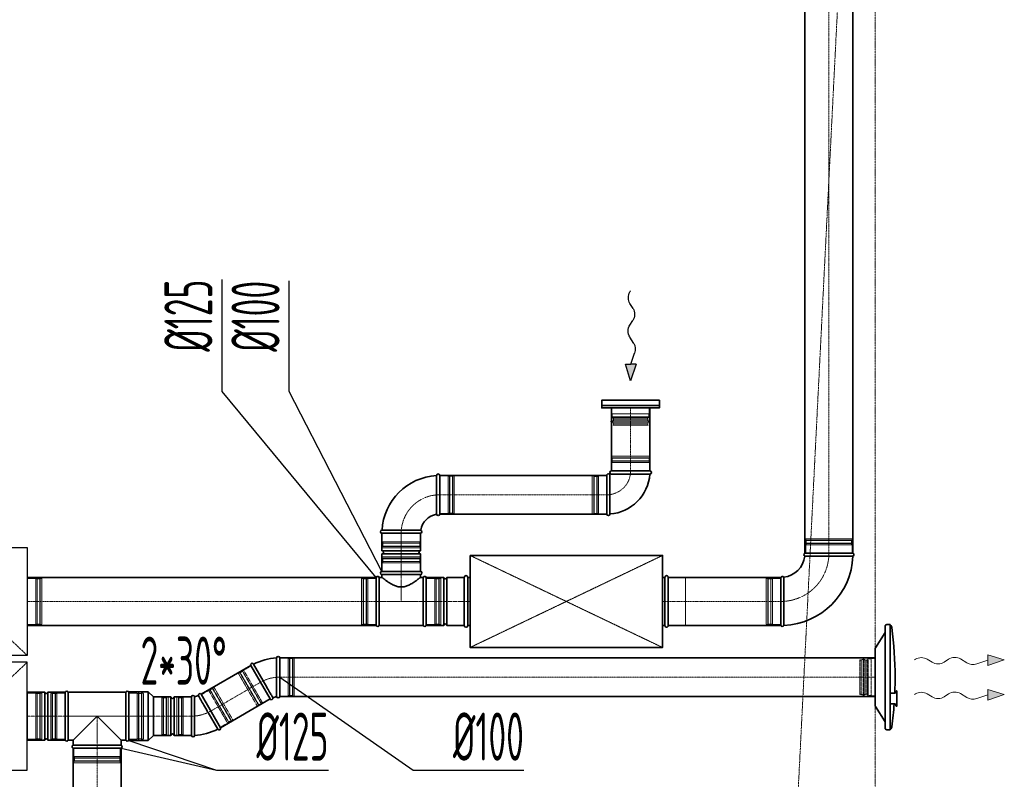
# Model space of a CAD drawing. Header units: millimetres. Extents: x 15940 to 92175, y -24684 to 227664.
# Tile 48 of 132: x 38872 to 41430, y 78652 to 80624. Entities that reach past the tile are written whole.
import ezdxf

# ---------------------------------------------------------------- set-up
doc = ezdxf.new("R2010")
doc.units = ezdxf.units.MM
doc.header["$LTSCALE"] = 0.05
for name, pattern in [('ACAD_ISO02W100', [15, 12, -3]), ('ACAD_ISO05W100', [33, 24, -3, 0, -3, 0, -3]), ('ACAD_ISO10W100', [18, 12, -3, 0, -3]), ('phl_thick', [0])]:
    doc.linetypes.add(name, pattern=pattern)
doc.layers.get('0').update_dxf_attribs({"lineweight": 5})
for name, color, linetype, lineweight in [('VZT_01 SUP (PŘÍVOD) - OBRYS', 5, 'Continuous', 35), ('VZT_02 SUP (PŘÍVOD) - OSA', 5, 'ACAD_ISO10W100', 5), ('VZT_05 ETA (ODVOD) - OBRYS', 6, 'Continuous', 35), ('VZT_06 ETA (ODVOD) - OSA', 6, 'ACAD_ISO10W100', 5), ('VZT_21 ZAŘÍZENÍ - OBRYS', 1, 'Continuous', 30), ('VZT_22 ZAŘÍZENÍ - DETAIL', 8, 'Continuous', 5), ('VZT_30 DISTRIBUČNÍ PRVKY - OBRYS', 1, 'Continuous', 35), ('VZT_35 TLUMIČE HLUKU - OBRYS', 1, 'Continuous', 35), ('VZT_36 TLUMIČE HLUKU - OSA', 1, 'ACAD_ISO10W100', 5), ('VZT_37 TLUMIČE HLUKU - DETAIL', 8, 'ACAD_ISO02W100', 5), ('VZT_50 POPIS - OBECNE', 7, 'Continuous', 13), ('VZT_60_KOTY - DIMENZE', 7, 'Continuous', 5), ('VZT_POŽADAVKY NA STAVBU - PODHLEDY', 4, 'ACAD_ISO05W100', 5)]:
    doc.layers.add(name, color=color, linetype=linetype, lineweight=lineweight)
for name, color, linetype, lineweight, plot in [('VZT_03 SUP (PŘÍVOD) - NETISK', 8, 'ACAD_ISO02W100', 5, False), ('VZT_07 ETA (ODVOD) - NETISK', 8, 'ACAD_ISO02W100', 5, False), ('VZT_34 DISTRIBUČNÍ PRVKY - NETISK', 8, 'ACAD_ISO02W100', 5, False), ('VZT_39 TLUMIČE HLUKU - NETISK', 8, 'ACAD_ISO02W100', 5, False)]:
    doc.layers.add(name, color=color, linetype=linetype, lineweight=lineweight, plot=plot)
doc.styles.add('EVORA_125', font='isocp.shx', dxfattribs={"width": 0.6, "height": 125})

msp = doc.modelspace()

# ---------------------------------------------------------------- linework, layer by layer
at = {"color": 0, "lineweight": 13}
for p, q in [((41430.3, 78961.8), (41387.1, 78975.1)), ((41387.1, 78975.1), (41387.2, 78961.2)), ((41242.8, 78955.3), (41229.8, 78963.5)), ((41285.7, 78963.7), (41273.8, 78955.7)), ((41333.2, 78953.7), (41316.7, 78964.1)), ((41387.2, 78961.2), (41358.6, 78951.5)), ((41387.4, 78947.2), (41387.2, 78961.2)), ((41387.4, 78947.2), (41430.3, 78961.8)), ((41242.8, 78865.3), (41229.8, 78873.5)), ((41285.7, 78873.7), (41273.8, 78865.7)), ((41333.2, 78863.7), (41316.7, 78874.1)), ((41387.2, 78871.2), (41358.6, 78861.5)), ((41430.3, 78871.8), (41387.1, 78885.1)), ((41387.1, 78885.1), (41387.2, 78871.2)), ((41387.4, 78857.2), (41387.2, 78871.2)), ((41387.4, 78857.2), (41430.3, 78871.8))]:
    msp.add_line(p, q, dxfattribs=at)
at = {"lineweight": 13}
for p, q in [((41199.7, 78963.6), (41196.6, 78961.8)), ((41199.7, 78873.6), (41196.6, 78871.8))]:
    msp.add_line(p, q, dxfattribs=at)
at = {"color": 8, "lineweight": 5}
for points in [[(40507.9, 79615.6), (40507.9, 79600.6), (40410.9, 79600.6), (40410.9, 79615.6)], [(40507.9, 79615.6), (40410.9, 79615.6)], [(40411.9, 79592.7), (40459.4, 79592.7)], [(40413.8, 79590.1), (40459.4, 79590.1)], [(40415.5, 79586.4), (40459.4, 79586.4)], [(40506.9, 79592.7), (40459.4, 79592.7)], [(40504.9, 79590.1), (40459.4, 79590.1)], [(40503.3, 79586.4), (40459.4, 79586.4)], [(40415.7, 79574.5), (40414.2, 79570.6), (40459.4, 79570.6)], [(40414.7, 79574.7), (40459.4, 79574.7)], [(40504.1, 79574.7), (40459.4, 79574.7)], [(40503.1, 79574.5), (40504.6, 79570.6), (40459.4, 79570.6)]]:
    msp.add_lwpolyline(points, dxfattribs=at)
for points in [[(40407.3, 79580.7), (40413.2, 79582.1, -0.058981), (40413.8, 79582.2), (40459.4, 79582.2)], [(40407.3, 79580.7), (40413, 79579.3, 0.060863), (40413.6, 79579.2), (40459.4, 79579.2)], [(40411.9, 79600.6), (40411.9, 79592.7, 0.291473), (40413.4, 79590.3, 0.291473)], [(40511.5, 79580.7), (40505.6, 79582.1, 0.058981), (40504.9, 79582.2), (40459.4, 79582.2)], [(40511.5, 79580.7), (40505.8, 79579.3, -0.060863), (40505.1, 79579.2), (40459.4, 79579.2)], [(40506.9, 79600.6), (40506.9, 79592.7, -0.291473), (40505.4, 79590.3, -0.291473)]]:
    msp.add_lwpolyline(points, format="xyb", dxfattribs=at)
for centre, radius, start, end in [((40423.7, 79580), 10.5, 142.1622, 210.2824), ((40411.6, 79586.9), 3.88, 353.3265, 62.5007), ((40507.1, 79586.9), 3.88, 117.4993, 186.6735), ((40495, 79580), 10.5, 329.7176, 37.8378)]:
    msp.add_arc(centre, radius, start, end, dxfattribs=at)
at = {"color": 0, "lineweight": 13}
for centre, start_param, end_param in [((41214.5, 78954), 0.766537, 2.320574), ((41301.3, 78954.6), 0.766537, 2.375056), ((41258.2, 78964.9), 3.908129, 5.516649), ((41348.6, 78963.3), 3.908129, 5.191299), ((41214.5, 78864), 0.766537, 2.320574), ((41258.2, 78874.9), 3.908129, 5.516649), ((41301.3, 78864.6), 0.766537, 2.375056), ((41348.6, 78873.3), 3.908129, 5.191299)]:
    msp.add_ellipse(centre, major_axis=(21.5, 0.3), ratio=0.625, start_param=start_param, end_param=end_param, dxfattribs=at)
for points in [[(41387.4, 78947.2), (41387.1, 78975.1), (41430.3, 78961.8)], [(41387.4, 78857.2), (41387.1, 78885.1), (41430.3, 78871.8)]]:
    msp.add_solid(points, dxfattribs=at)
at = {"layer": 'VZT_01 SUP (PŘÍVOD) - OBRYS'}
for p, q in [((39539.7, 78966.8), (39539.7, 78916.6)), ((39547.7, 78866.8), (39547.7, 78966.8)), ((39472.7, 78946.7), (39522.7, 78860.1)), ((39479.7, 78950.7), (39504.7, 78907.2)), ((38891.8, 78878), (38891.8, 78753)), ((38937.3, 78878), (38891.8, 78878)), ((38937.3, 78878), (38937.3, 78753)), ((38945.3, 78878), (38945.3, 78753)), ((38990.8, 78878), (38945.3, 78878)), ((38990.8, 78878), (38990.8, 78753)), ((38990.8, 78753), (38990.8, 78878)), ((38998.4, 78753), (38998.4, 78878)), ((38998.4, 78878), (39148.1, 78878)), ((39148.1, 78753), (39148.1, 78878)), ((39155.8, 78879), (39155.8, 78752)), ((39155.8, 78879), (39206.3, 78879)), ((39155.8, 78878), (39155.8, 78753)), ((39206.3, 78879), (39206.3, 78752)), ((39219.8, 78865.5), (39206.3, 78879)), ((39219.8, 78865.5), (39219.8, 78765.5)), ((39219.8, 78865.5), (39265.3, 78865.5)), ((39219.8, 78865.5), (39219.8, 78765.5)), ((39265.3, 78865.5), (39265.3, 78765.5)), ((39273.3, 78865.5), (39273.3, 78765.5)), ((39273.3, 78865.5), (39318.8, 78865.5)), ((39318.8, 78865.5), (39318.8, 78765.5)), ((39318.8, 78865.5), (39318.8, 78765.5)), ((39393.8, 78785.6), (39343.8, 78872.2)), ((39010.8, 78753), (39073.3, 78815.5)), ((39073.3, 78815.5), (39135.8, 78753)), ((39326.8, 78765.5), (39326.8, 78815.7)), ((39386.8, 78781.6), (39361.8, 78825)), ((39219.8, 78765.5), (39206.3, 78752)), ((39219.8, 78765.5), (39265.3, 78765.5)), ((39273.3, 78765.5), (39318.8, 78765.5)), ((38937.3, 78753), (38891.8, 78753)), ((38990.8, 78753), (38945.3, 78753)), ((38998.4, 78753), (39010.8, 78753)), ((39010.8, 78740.2), (39010.8, 78753)), ((39135.8, 78740.2), (39010.8, 78740.2)), ((39135.8, 78740.2), (39135.8, 78753)), ((39135.8, 78753), (39148.1, 78753)), ((39155.8, 78752), (39206.3, 78752)), ((39135.8, 78732.5), (39010.8, 78732.5))]:
    msp.add_line(p, q, dxfattribs=at)
for points in [[(39547.7, 78966.8), (41094.6, 78966.8)], [(39343.8, 78872.2), (39472.7, 78946.7)], [(39547.7, 78866.8), (41094.6, 78866.8)], [(39393.8, 78785.6), (39522.7, 78860.1)], [(39010.8, 78732.5), (39010.8, 78590.2)], [(39135.8, 78732.5), (39135.8, 78590.2)]]:
    msp.add_lwpolyline(points, dxfattribs=at)
for centre, radius, start, end in [((39547.7, 78816.8), 150, 93.0572, 116.9428), ((39543.7, 78966.8), 4, 0, 180), ((39476.2, 78948.7), 4, 30, 210), ((38941.3, 78878), 4, 180, 0), ((38994.6, 78876.3), 4.17, 23.4678, 156.5322), ((39151.9, 78876.3), 4.17, 23.4678, 156.5322), ((39269.3, 78865.5), 4, 180, 0), ((39322.8, 78865.5), 4, 9.1478, 180), ((39318.8, 78915.5), 50, 279.1478, 290.8522), ((39340.3, 78870.2), 4, 30, 200.8522), ((39526.2, 78862.1), 4, 210, 20.8522), ((39547.7, 78816.8), 50, 99.1478, 110.8522), ((39543.7, 78866.8), 4, 189.1478, 0), ((39390.3, 78783.6), 4, 210, 30), ((39269.3, 78765.5), 4, 0, 180), ((39322.8, 78765.5), 4, 180, 0), ((39318.8, 78915.5), 150, 273.0572, 296.9428), ((38941.3, 78753), 4, 0, 180), ((38994.6, 78754.7), 4.17, 203.4678, 336.5322), ((39012.4, 78736.3), 4.17, 113.4678, 246.5322), ((39134.1, 78736.3), 4.17, 293.4678, 66.5322), ((39151.9, 78754.7), 4.17, 203.4678, 336.5322)]:
    msp.add_arc(centre, radius, start, end, dxfattribs=at)
for points, knots in [([(39539.8, 78866.1), (39539.8, 78866.1), (39539.8, 78867.4), (39539.8, 78872.2), (39539.8, 78875.8), (39539.7, 78884.9), (39539.7, 78890.3), (39539.7, 78902.4), (39539.7, 78908.9), (39539.7, 78915.8), (39539.7, 78916.2), (39539.7, 78916.6)], [315.70122, 315.70122, 315.70122, 315.70122, 334.965455, 334.965455, 354.338127, 354.338127, 373.989756, 373.989756, 393.709228, 393.709228, 394.86093, 394.86093, 394.86093, 394.86093]), ([(39529.9, 78863.5), (39529.9, 78863.5), (39529.4, 78864.4), (39527.2, 78868.2), (39525.6, 78871.1), (39521.2, 78878.6), (39518.6, 78883.3), (39512.6, 78893.7), (39509.3, 78899.4), (39505.5, 78905.8), (39505.1, 78906.5), (39504.7, 78907.2)], [157.869142, 157.869142, 157.869142, 157.869142, 175.832203, 175.832203, 194.763563, 194.763563, 214.564827, 214.564827, 234.641691, 234.641691, 237.034038, 237.034038, 237.034038, 237.034038]), ([(39326.7, 78866.1), (39326.7, 78866.1), (39326.7, 78864.9), (39326.7, 78860), (39326.7, 78856.4), (39326.8, 78847.4), (39326.8, 78841.9), (39326.8, 78829.9), (39326.8, 78823.4), (39326.8, 78816.4), (39326.8, 78816), (39326.8, 78815.7)], [315.70122, 315.70122, 315.70122, 315.70122, 334.965455, 334.965455, 354.338127, 354.338127, 373.989756, 373.989756, 393.709228, 393.709228, 394.86093, 394.86093, 394.86093, 394.86093]), ([(39336.6, 78868.8), (39336.6, 78868.8), (39337.1, 78867.8), (39339.3, 78864.1), (39340.9, 78861.2), (39345.3, 78853.6), (39347.9, 78849), (39353.9, 78838.6), (39357.2, 78832.9), (39361, 78826.4), (39361.4, 78825.7), (39361.8, 78825)], [157.869142, 157.869142, 157.869142, 157.869142, 175.832203, 175.832203, 194.763563, 194.763563, 214.564827, 214.564827, 234.641691, 234.641691, 237.034038, 237.034038, 237.034038, 237.034038])]:
    msp.add_open_spline(points, degree=3, knots=knots, dxfattribs=at)
at = {"layer": 'VZT_02 SUP (PŘÍVOD) - OSA', "ltscale": 0.3}
for points in [[(39547.7, 78916.8), (39547.7, 78916.8, 0.131652), (39497.7, 78903.4, 0.131652)], [(39318.8, 78815.5), (39318.8, 78815.5, 0.131652), (39368.8, 78828.9, 0.131652)]]:
    msp.add_lwpolyline(points, format="xyb", dxfattribs=at)
at = {"layer": 'VZT_02 SUP (PŘÍVOD) - OSA', "ltscale": 5}
for points in [[(41094.6, 78916.8), (39547.7, 78916.8)], [(39497.7, 78903.4), (39368.8, 78828.9)], [(39073.3, 78590.2), (39073.3, 78732.5)]]:
    msp.add_lwpolyline(points, dxfattribs=at)
at = {"layer": 'VZT_02 SUP (PŘÍVOD) - OSA'}
for points in [[(38990.8, 78815.5), (38891.8, 78815.5)], [(39219.8, 78815.5), (39318.8, 78815.5)]]:
    msp.add_lwpolyline(points, dxfattribs=at)
at = {"layer": 'VZT_02 SUP (PŘÍVOD) - OSA', "ltscale": 0.3}
for points in [[(39073.3, 78732.5), (39073.3, 78815.5)], [(39155.8, 78815.5), (39219.8, 78815.5)]]:
    msp.add_lwpolyline(points, dxfattribs=at)
at = {"layer": 'VZT_03 SUP (PŘÍVOD) - NETISK', "ltscale": 0.4}
for p, q in [((39569.7, 78965.8), (39547.7, 78965.8)), ((39569.7, 78965.8), (39569.7, 78867.8)), ((39573.2, 78964.8), (39569.7, 78964.8)), ((39573.2, 78966.8), (39573.2, 78866.8)), ((39573.7, 78966.8), (39573.2, 78966.8)), ((39573.7, 78966.8), (39573.7, 78866.8)), ((39580.7, 78964.8), (39573.7, 78964.8)), ((39580.7, 78966.8), (39580.7, 78866.8)), ((39581.2, 78966.8), (39580.7, 78966.8)), ((39581.2, 78966.8), (39581.2, 78866.8)), ((39581.7, 78964.8), (39581.2, 78964.8)), ((39581.7, 78965.8), (39581.7, 78867.8)), ((39585.7, 78965.8), (39581.7, 78965.8)), ((39585.7, 78965.8), (39585.7, 78867.8)), ((39473.2, 78945.8), (39454.2, 78934.8)), ((39443.8, 78928.8), (39440.3, 78926.8)), ((39440.3, 78926.8), (39489.3, 78841.9)), ((39444.2, 78930.2), (39443.7, 78929.9)), ((39443.7, 78929.9), (39493.7, 78843.3)), ((39443.8, 78928.8), (39492.8, 78843.9)), ((39444.2, 78930.2), (39494.2, 78843.6)), ((39444.7, 78928.2), (39444.3, 78927.9)), ((39451.2, 78931.9), (39445.2, 78928.4)), ((39450.6, 78933.9), (39450.2, 78933.7)), ((39450.2, 78933.7), (39500.2, 78847.1)), ((39450.6, 78933.9), (39500.6, 78847.3)), ((39454.7, 78933.9), (39451.6, 78932.2)), ((39454.2, 78934.8), (39503.2, 78849.9)), ((39372.3, 78888.7), (39372.8, 78888.9)), ((39422.3, 78802.1), (39372.3, 78888.7)), ((39422.8, 78802.3), (39372.8, 78888.9)), ((39373.7, 78888.3), (39377.2, 78890.3)), ((39422.7, 78803.5), (39373.7, 78888.3)), ((39426.2, 78805.5), (39377.2, 78890.3)), ((38952.8, 78755.5), (38952.8, 78875.5)), ((38956.8, 78875.5), (38952.8, 78875.5)), ((38956.8, 78755.5), (38956.8, 78875.5)), ((38957.3, 78874.5), (38956.8, 78874.5)), ((38957.3, 78754.5), (38957.3, 78876.5)), ((38957.8, 78876.5), (38957.3, 78876.5)), ((38957.8, 78754.5), (38957.8, 78876.5)), ((38964.8, 78874.5), (38957.8, 78874.5)), ((38964.8, 78754.5), (38964.8, 78876.5)), ((38965.3, 78876.5), (38964.8, 78876.5)), ((38965.3, 78754.5), (38965.3, 78876.5)), ((38968.8, 78874.5), (38965.3, 78874.5)), ((38968.8, 78755.5), (38968.8, 78875.5)), ((38990.8, 78875.5), (38968.8, 78875.5)), ((39177.8, 78875.5), (39155.8, 78875.5)), ((39177.8, 78755.5), (39177.8, 78875.5)), ((39181.3, 78874.5), (39177.8, 78874.5)), ((39181.3, 78754.5), (39181.3, 78876.5)), ((39181.8, 78876.5), (39181.3, 78876.5)), ((39181.8, 78754.5), (39181.8, 78876.5)), ((39188.8, 78874.5), (39181.8, 78874.5)), ((39188.8, 78754.5), (39188.8, 78876.5)), ((39189.3, 78876.5), (39188.8, 78876.5)), ((39189.3, 78754.5), (39189.3, 78876.5)), ((39189.8, 78874.5), (39189.3, 78874.5)), ((39189.8, 78755.5), (39189.8, 78875.5)), ((39193.8, 78875.5), (39189.8, 78875.5)), ((39193.8, 78755.5), (39193.8, 78875.5)), ((39241.8, 78864.5), (39219.8, 78864.5)), ((39241.8, 78766.5), (39241.8, 78864.5)), ((39245.3, 78863.5), (39241.8, 78863.5)), ((39245.3, 78765.5), (39245.3, 78865.5)), ((39245.8, 78865.5), (39245.3, 78865.5)), ((39245.8, 78765.5), (39245.8, 78865.5)), ((39252.8, 78863.5), (39245.8, 78863.5)), ((39252.8, 78765.5), (39252.8, 78865.5)), ((39253.3, 78865.5), (39252.8, 78865.5)), ((39253.3, 78765.5), (39253.3, 78865.5)), ((39253.8, 78863.5), (39253.3, 78863.5)), ((39253.8, 78766.5), (39253.8, 78864.5)), ((39257.8, 78864.5), (39253.8, 78864.5)), ((39257.8, 78766.5), (39257.8, 78864.5)), ((39280.8, 78766.5), (39280.8, 78864.5)), ((39280.8, 78864.5), (39284.8, 78864.5)), ((39284.8, 78766.5), (39284.8, 78864.5)), ((39284.8, 78863.5), (39285.3, 78863.5)), ((39285.3, 78765.5), (39285.3, 78865.5)), ((39285.3, 78865.5), (39285.8, 78865.5)), ((39285.8, 78765.5), (39285.8, 78865.5)), ((39285.8, 78863.5), (39292.8, 78863.5)), ((39292.8, 78765.5), (39292.8, 78865.5)), ((39292.8, 78865.5), (39293.3, 78865.5)), ((39293.3, 78765.5), (39293.3, 78865.5)), ((39293.3, 78863.5), (39296.8, 78863.5)), ((39296.8, 78766.5), (39296.8, 78864.5)), ((39296.8, 78864.5), (39318.8, 78864.5)), ((39344.3, 78871.3), (39363.3, 78882.3)), ((39412.3, 78797.5), (39363.3, 78882.3)), ((39363.8, 78881.5), (39366.8, 78883.2)), ((39365.8, 78884.9), (39366.3, 78885.2)), ((39415.8, 78798.3), (39365.8, 78884.9)), ((39416.3, 78798.6), (39366.3, 78885.2)), ((39367.3, 78883.5), (39373.3, 78887)), ((39373.8, 78887.2), (39374.2, 78887.5)), ((39569.7, 78867.8), (39547.7, 78867.8)), ((39573.2, 78868.8), (39569.7, 78868.8)), ((39573.7, 78866.8), (39573.2, 78866.8)), ((39580.7, 78868.8), (39573.7, 78868.8)), ((39581.2, 78866.8), (39580.7, 78866.8)), ((39581.7, 78868.8), (39581.2, 78868.8)), ((39585.7, 78867.8), (39581.7, 78867.8)), ((39492.8, 78843.9), (39489.3, 78841.9)), ((39492.7, 78845), (39492.3, 78844.8)), ((39499.2, 78848.8), (39493.2, 78845.3)), ((39494.2, 78843.6), (39493.7, 78843.3)), ((39502.7, 78850.8), (39499.6, 78849)), ((39500.6, 78847.3), (39500.2, 78847.1)), ((39522.2, 78860.9), (39503.2, 78849.9)), ((39393.3, 78786.5), (39412.3, 78797.5)), ((39411.8, 78798.3), (39414.8, 78800.1)), ((39415.3, 78800.3), (39421.3, 78803.8)), ((39415.8, 78798.3), (39416.3, 78798.6)), ((39421.8, 78804.1), (39422.2, 78804.3)), ((39422.3, 78802.1), (39422.8, 78802.3)), ((39422.7, 78803.5), (39426.2, 78805.5)), ((39241.8, 78766.5), (39219.8, 78766.5)), ((39245.3, 78767.5), (39241.8, 78767.5)), ((39245.8, 78765.5), (39245.3, 78765.5)), ((39252.8, 78767.5), (39245.8, 78767.5)), ((39253.3, 78765.5), (39252.8, 78765.5)), ((39253.8, 78767.5), (39253.3, 78767.5)), ((39257.8, 78766.5), (39253.8, 78766.5)), ((39280.8, 78766.5), (39284.8, 78766.5)), ((39284.8, 78767.5), (39285.3, 78767.5)), ((39285.3, 78765.5), (39285.8, 78765.5)), ((39285.8, 78767.5), (39292.8, 78767.5)), ((39292.8, 78765.5), (39293.3, 78765.5)), ((39293.3, 78767.5), (39296.8, 78767.5)), ((39296.8, 78766.5), (39318.8, 78766.5)), ((38956.8, 78755.5), (38952.8, 78755.5)), ((38957.3, 78756.5), (38956.8, 78756.5)), ((38957.8, 78754.5), (38957.3, 78754.5)), ((38964.8, 78756.5), (38957.8, 78756.5)), ((38965.3, 78754.5), (38964.8, 78754.5)), ((38968.8, 78756.5), (38965.3, 78756.5)), ((38990.8, 78755.5), (38968.8, 78755.5)), ((39177.8, 78755.5), (39155.8, 78755.5)), ((39181.3, 78756.5), (39177.8, 78756.5)), ((39181.8, 78754.5), (39181.3, 78754.5)), ((39188.8, 78756.5), (39181.8, 78756.5)), ((39189.3, 78754.5), (39188.8, 78754.5)), ((39189.8, 78756.5), (39189.3, 78756.5)), ((39193.8, 78755.5), (39189.8, 78755.5)), ((39013.3, 78732.5), (39013.3, 78710.5)), ((39133.3, 78710.5), (39013.3, 78710.5)), ((39014.3, 78710.5), (39014.3, 78707)), ((39132.3, 78710.5), (39132.3, 78707)), ((39133.3, 78732.5), (39133.3, 78710.5)), ((39134.3, 78707), (39012.3, 78707)), ((39012.3, 78707), (39012.3, 78706.5)), ((39134.3, 78706.5), (39012.3, 78706.5)), ((39134.3, 78699.5), (39012.3, 78699.5)), ((39012.3, 78699.5), (39012.3, 78699)), ((39134.3, 78699), (39012.3, 78699)), ((39133.3, 78698.5), (39013.3, 78698.5)), ((39013.3, 78698.5), (39013.3, 78694.5)), ((39133.3, 78694.5), (39013.3, 78694.5)), ((39014.3, 78706.5), (39014.3, 78699.5)), ((39014.3, 78699), (39014.3, 78698.5)), ((39132.3, 78706.5), (39132.3, 78699.5)), ((39132.3, 78699), (39132.3, 78698.5)), ((39133.3, 78698.5), (39133.3, 78694.5)), ((39134.3, 78707), (39134.3, 78706.5)), ((39134.3, 78699.5), (39134.3, 78699))]:
    msp.add_line(p, q, dxfattribs=at)
msp.add_lwpolyline([(38990.8, 78815.5), (39155.8, 78815.5)], dxfattribs=at)
at = {"layer": 'VZT_05 ETA (ODVOD) - OBRYS'}
for p, q in [((40409.1, 79452.1), (40509.6, 79452.1)), ((39955.4, 79440.3), (39955.4, 79390.2)), ((39963.4, 79440.3), (39963.4, 79340.3)), ((40397.6, 79340.1), (40397.6, 79440.6)), ((40405.6, 79440.6), (40405.6, 79390.3)), ((40409.1, 79444.1), (40459.4, 79444.1)), ((40509.6, 79444.1), (40459.4, 79444.1)), ((40405.6, 79340.1), (40405.6, 79390.3)), ((39813.4, 79298.3), (39863.6, 79298.3)), ((39913.4, 79290.3), (39813.4, 79290.3)), ((39813.4, 79290.3), (39913.4, 79290.3)), ((39813.4, 79290.3), (39813.4, 79244.8)), ((39913.4, 79290.3), (39913.4, 79244.8)), ((39813.4, 79244.8), (39913.4, 79244.8)), ((39813.4, 79236.8), (39913.4, 79236.8)), ((39813.4, 79236.8), (39813.4, 79191.3)), ((39913.4, 79236.8), (39913.4, 79191.3)), ((40912.1, 79238.3), (41037.1, 79238.3)), ((39798.4, 79175.8), (39798.4, 79050.8)), ((39806.1, 79175.8), (39806.1, 79050.8)), ((39806.1, 79175.8), (39813.4, 79175.8)), ((39813.4, 79191.3), (39913.4, 79191.3)), ((39913.4, 79191.3), (39813.4, 79191.3)), ((39913.4, 79183.3), (39813.4, 79183.3)), ((39813.4, 79183.3), (39813.4, 79175.8)), ((39913.4, 79183.3), (39913.4, 79175.8)), ((39913.4, 79175.8), (39920.8, 79175.8)), ((39920.8, 79050.8), (39920.8, 79175.8)), ((39928.4, 79050.8), (39928.4, 79175.8)), ((39928.4, 79175.8), (39973.9, 79175.8)), ((39928.4, 79175.8), (39928.4, 79050.8)), ((39973.9, 79050.8), (39973.9, 79175.8)), ((39981.9, 79050.8), (39981.9, 79175.8)), ((39981.9, 79175.8), (40027.4, 79175.8)), ((40027.4, 79050.8), (40027.4, 79175.8)), ((40849.6, 79050.8), (40849.6, 79175.8)), ((39806.1, 79050.8), (39920.8, 79050.8)), ((39928.4, 79050.8), (39973.9, 79050.8)), ((39981.9, 79050.8), (40027.4, 79050.8))]:
    msp.add_line(p, q, dxfattribs=at)
for points in [[(40912.1, 79238.3), (40912.1, 82213.3)], [(41037.1, 79238.3), (41037.1, 82213.3)], [(40409.4, 79452.1), (40409.4, 79615.6)], [(40509.4, 79452.1), (40509.4, 79615.6)], [(40397.6, 79440.3), (39963.4, 79440.3)], [(40397.6, 79340.3), (39963.4, 79340.3)], [(39798.4, 79175.8), (38891.8, 79175.8)], [(40849.6, 79175.8), (40557.4, 79175.8)], [(39798.4, 79050.8), (38891.8, 79050.8)], [(40849.6, 79050.8), (40557.4, 79050.8)]]:
    msp.add_lwpolyline(points, dxfattribs=at)
for centre, radius, start, end in [((40409.1, 79448.1), 4, 90, 270), ((40509.6, 79448.1), 4, 270, 90), ((39963.4, 79290.3), 150, 93.0572, 176.9428), ((39959.4, 79440.3), 4, 0, 180), ((40401.6, 79440.6), 4, 0, 180), ((40397.6, 79452.1), 12, 308.2483, 321.7517), ((40397.6, 79452.1), 112, 274.096, 355.904), ((39963.4, 79290.3), 50, 99.1478, 170.8522), ((39959.4, 79340.3), 4, 189.1478, 0), ((40401.6, 79340.1), 4, 180, 0), ((39813.4, 79294.3), 4, 90, 270), ((39913.4, 79294.3), 4, 270, 80.8522), ((39813.4, 79240.8), 4, 270, 90), ((39913.4, 79240.8), 4, 90, 270), ((40849.6, 79238.3), 62.5, 276.8302, 353.1698), ((40849.6, 79238.3), 187.5, 272.3607, 357.6393), ((40913.8, 79234.5), 4.17, 113.4678, 239.7019), ((41035.4, 79234.5), 4.17, 291.1072, 66.5322), ((39802.3, 79174.2), 4.17, 23.4678, 156.5322), ((39813.4, 79187.3), 4, 90, 270), ((39913.4, 79187.3), 4, 270, 90), ((39924.6, 79174.2), 4.17, 23.4678, 156.5322), ((39977.9, 79175.8), 4, 180, 0), ((40853.4, 79174.2), 4.17, 30.2981, 156.5322), ((39802.3, 79052.5), 4.17, 203.4678, 336.5322), ((39924.6, 79052.5), 4.17, 203.4678, 336.5322), ((39977.9, 79050.8), 4, 0, 180), ((40853.4, 79052.5), 4.17, 203.4678, 338.8928)]:
    msp.add_arc(centre, radius, start, end, dxfattribs=at)
for points, knots in [([(39955.4, 79390.2), (39955.4, 79383.8), (39955.4, 79377.5), (39955.4, 79365.5), (39955.4, 79359.9), (39955.5, 79350.4), (39955.5, 79346.6), (39955.5, 79341.3), (39955.5, 79339.9), (39955.5, 79339.7), (39955.5, 79339.7), (39955.5, 79339.7)], [78.71119, 78.71119, 78.71119, 78.71119, 97.804615, 97.804615, 117.523893, 117.523893, 137.264303, 137.264303, 156.831737, 156.831737, 157.874915, 157.874915, 157.874915, 157.874915]), ([(39914.1, 79298.3), (39914.1, 79298.3), (39913, 79298.3), (39908.5, 79298.3), (39905, 79298.3), (39896.1, 79298.3), (39890.8, 79298.3), (39878.8, 79298.3), (39872.4, 79298.3), (39865.1, 79298.3), (39864.3, 79298.3), (39863.6, 79298.3)], [157.874915, 157.874915, 157.874915, 157.874915, 176.103874, 176.103874, 195.460379, 195.460379, 215.101284, 215.101284, 234.82164, 234.82164, 237.034743, 237.034743, 237.034743, 237.034743]), ([(40911.7, 79230.9), (40911.7, 79230.9), (40913.2, 79230.9), (40919.4, 79230.9), (40923.9, 79230.8), (40935.2, 79230.8), (40942, 79230.8), (40957.1, 79230.7), (40965.1, 79230.7), (40981.5, 79230.7), (40989.6, 79230.7), (41004.8, 79230.6), (41011.7, 79230.6), (41023.5, 79230.6), (41028.3, 79230.6), (41034.9, 79230.6), (41036.7, 79230.6), (41036.9, 79230.6), (41036.9, 79230.6), (41036.9, 79230.6)], [0, 0, 0, 0, 24.235852, 24.235852, 48.531845, 48.531845, 73.024415, 73.024415, 97.570898, 97.570898, 122.078339, 122.078339, 146.53579, 146.53579, 170.957495, 170.957495, 195.359468, 195.359468, 197.168246, 197.168246, 197.168246, 197.168246]), ([(39913.4, 79175.8), (39913.4, 79175.8), (39913.4, 79175.8), (39913, 79175.5), (39912.8, 79175.3), (39912.1, 79174.8), (39911.7, 79174.4), (39910.7, 79173.7), (39910.1, 79173.2), (39908.8, 79172.2), (39908.1, 79171.6), (39906.5, 79170.4), (39905.6, 79169.8), (39903.8, 79168.5), (39902.9, 79167.8), (39900.9, 79166.3), (39899.8, 79165.6), (39897.7, 79164.1), (39896.6, 79163.4), (39894.1, 79161.8), (39892.9, 79161), (39890.2, 79159.4), (39888.8, 79158.6), (39886, 79157.1), (39884.5, 79156.3), (39880, 79154.2), (39876.8, 79153), (39871.9, 79151.8), (39870.2, 79151.4), (39866.9, 79151), (39865.1, 79150.8), (39861.7, 79150.8), (39860, 79151), (39856.7, 79151.4), (39855, 79151.8), (39850.1, 79153), (39846.9, 79154.2), (39842.4, 79156.3), (39840.9, 79157.1), (39838, 79158.6), (39836.7, 79159.4), (39834, 79161), (39832.7, 79161.8), (39830.3, 79163.4), (39829.2, 79164.1), (39827, 79165.6), (39826, 79166.3), (39824, 79167.8), (39823.1, 79168.5), (39821.3, 79169.8), (39820.4, 79170.4), (39818.8, 79171.6), (39818.1, 79172.2), (39816.8, 79173.2), (39816.2, 79173.7), (39815.2, 79174.4), (39814.8, 79174.8), (39814.1, 79175.3), (39813.9, 79175.5), (39813.5, 79175.8), (39813.4, 79175.8), (39813.4, 79175.8)], [80.753728, 80.753728, 80.753728, 80.753728, 85.721109, 85.721109, 90.68849, 90.68849, 95.655871, 95.655871, 100.623252, 100.623252, 105.590633, 105.590633, 110.558015, 110.558015, 115.525396, 115.525396, 120.492777, 120.492777, 125.619612, 125.619612, 130.746447, 130.746447, 135.873281, 135.873281, 141.000116, 141.000116, 151.253786, 151.253786, 156.38062, 156.38062, 161.507455, 161.507455, 166.63429, 166.63429, 171.761125, 171.761125, 182.014794, 182.014794, 187.141629, 187.141629, 192.268464, 192.268464, 197.395298, 197.395298, 202.522133, 202.522133, 207.489514, 207.489514, 212.456896, 212.456896, 217.424277, 217.424277, 222.391658, 222.391658, 227.359039, 227.359039, 232.32642, 232.32642, 237.293801, 237.293801, 242.261183, 242.261183, 242.261183, 242.261183]), ([(40857, 79176.3), (40857, 79176.3), (40857, 79176.2), (40857, 79175.9), (40857, 79175.6), (40857.1, 79174.5), (40857.1, 79173.8), (40857.1, 79170.6), (40857.1, 79167.5), (40857.1, 79158.5), (40857.2, 79152.4), (40857.2, 79138.3), (40857.2, 79130.4), (40857.3, 79114.2), (40857.3, 79106), (40857.3, 79090.1), (40857.3, 79082.7), (40857.3, 79069.5), (40857.3, 79063.9), (40857.3, 79056.9), (40857.3, 79054.8), (40857.3, 79051.8), (40857.3, 79051), (40857.3, 79051)], [197.067977, 197.067977, 197.067977, 197.067977, 201.792196, 201.792196, 209.190204, 209.190204, 218.040239, 218.040239, 237.760854, 237.760854, 262.206108, 262.206108, 286.831239, 286.831239, 311.323072, 311.323072, 335.946087, 335.946087, 360.704397, 360.704397, 377.088273, 377.088273, 394.105327, 394.105327, 394.105327, 394.105327])]:
    msp.add_open_spline(points, degree=3, knots=knots, dxfattribs=at)
at = {"layer": 'VZT_06 ETA (ODVOD) - OSA', "ltscale": 5}
for points in [[(40974.6, 82213.3), (40974.6, 79238.3)], [(40459.4, 79615.6), (40459.4, 79452.1)], [(39963.4, 79390.3), (40397.6, 79390.3)], [(38891.8, 79113.3), (39798.4, 79113.3)], [(40557.4, 79113.3), (40849.6, 79113.3)]]:
    msp.add_lwpolyline(points, dxfattribs=at)
at = {"layer": 'VZT_06 ETA (ODVOD) - OSA', "ltscale": 0.3}
for points in [[(40397.6, 79390.3), (40397.6, 79390.3, 0.414214), (40459.4, 79452.1), (40459.4, 79452.1)], [(39863.4, 79290.3), (39863.4, 79290.3, -0.414214), (39963.4, 79390.3), (39963.4, 79390.3)], [(40974.6, 79238.3), (40974.6, 79238.3, -0.414214), (40849.6, 79113.3), (40849.6, 79113.3)]]:
    msp.add_lwpolyline(points, format="xyb", dxfattribs=at)
at = {"layer": 'VZT_06 ETA (ODVOD) - OSA', "elevation": 0}
msp.add_lwpolyline([(39863.4, 79290.3), (39863.4, 79191.3)], dxfattribs=at)
at = {"layer": 'VZT_06 ETA (ODVOD) - OSA', "ltscale": 0.3}
for points in [[(39863.4, 79191.3), (39863.4, 79113.3)], [(39798.4, 79113.3), (39928.4, 79113.3)]]:
    msp.add_lwpolyline(points, dxfattribs=at)
at = {"layer": 'VZT_06 ETA (ODVOD) - OSA'}
msp.add_lwpolyline([(39928.4, 79113.3), (40027.4, 79113.3)], dxfattribs=at)
at = {"layer": 'VZT_07 ETA (ODVOD) - NETISK', "ltscale": 0.4}
for p, q in [((40509.6, 79485.6), (40409.6, 79485.6)), ((40409.6, 79485.6), (40409.6, 79485.1)), ((40509.6, 79485.1), (40409.6, 79485.1)), ((40509.6, 79478.1), (40409.6, 79478.1)), ((40409.6, 79478.1), (40409.6, 79477.6)), ((40509.6, 79477.6), (40409.6, 79477.6)), ((40508.6, 79490.1), (40410.6, 79490.1)), ((40410.6, 79490.1), (40410.6, 79486.1)), ((40508.6, 79486.1), (40410.6, 79486.1)), ((40411.6, 79486.1), (40411.6, 79485.6)), ((40411.6, 79485.1), (40411.6, 79478.1)), ((40411.6, 79477.6), (40411.6, 79474.1)), ((40507.6, 79486.1), (40507.6, 79485.6)), ((40507.6, 79485.1), (40507.6, 79478.1)), ((40507.6, 79477.6), (40507.6, 79474.1)), ((40508.6, 79490.1), (40508.6, 79486.1)), ((40509.6, 79485.6), (40509.6, 79485.1)), ((40509.6, 79478.1), (40509.6, 79477.6)), ((40508.6, 79474.1), (40410.6, 79474.1)), ((40410.6, 79474.1), (40410.6, 79452.1)), ((40508.6, 79474.1), (40508.6, 79452.1)), ((39963.4, 79439.3), (39985.4, 79439.3)), ((39985.4, 79439.3), (39985.4, 79341.3)), ((39985.4, 79438.3), (39988.9, 79438.3)), ((39988.9, 79440.3), (39988.9, 79340.3)), ((39988.9, 79440.3), (39989.4, 79440.3)), ((39989.4, 79440.3), (39989.4, 79340.3)), ((39989.4, 79438.3), (39996.4, 79438.3)), ((39996.4, 79440.3), (39996.4, 79340.3)), ((39996.4, 79440.3), (39996.9, 79440.3)), ((39996.9, 79440.3), (39996.9, 79340.3)), ((39996.9, 79438.3), (39997.4, 79438.3)), ((39997.4, 79439.3), (39997.4, 79341.3)), ((39997.4, 79439.3), (40001.4, 79439.3)), ((40001.4, 79439.3), (40001.4, 79341.3)), ((40359.6, 79341.1), (40359.6, 79439.1)), ((40363.6, 79439.1), (40359.6, 79439.1)), ((40363.6, 79341.1), (40363.6, 79439.1)), ((40364.1, 79438.1), (40363.6, 79438.1)), ((40364.1, 79340.1), (40364.1, 79440.1)), ((40364.6, 79440.1), (40364.1, 79440.1)), ((40364.6, 79340.1), (40364.6, 79440.1)), ((40371.6, 79438.1), (40364.6, 79438.1)), ((40371.6, 79340.1), (40371.6, 79440.1)), ((40372.1, 79440.1), (40371.6, 79440.1)), ((40372.1, 79340.1), (40372.1, 79440.1)), ((40375.6, 79438.1), (40372.1, 79438.1)), ((40375.6, 79341.1), (40375.6, 79439.1)), ((40397.6, 79439.1), (40375.6, 79439.1)), ((39963.4, 79341.3), (39985.4, 79341.3)), ((39985.4, 79342.3), (39988.9, 79342.3)), ((39988.9, 79340.3), (39989.4, 79340.3)), ((39989.4, 79342.3), (39996.4, 79342.3)), ((39996.4, 79340.3), (39996.9, 79340.3)), ((39996.9, 79342.3), (39997.4, 79342.3)), ((39997.4, 79341.3), (40001.4, 79341.3)), ((40363.6, 79341.1), (40359.6, 79341.1)), ((40364.1, 79342.1), (40363.6, 79342.1)), ((40364.6, 79340.1), (40364.1, 79340.1)), ((40371.6, 79342.1), (40364.6, 79342.1)), ((40372.1, 79340.1), (40371.6, 79340.1)), ((40375.6, 79342.1), (40372.1, 79342.1)), ((40397.6, 79341.1), (40375.6, 79341.1)), ((39814.4, 79268.3), (39814.4, 79290.3)), ((39912.4, 79268.3), (39912.4, 79290.3)), ((40913.6, 79271.8), (41035.6, 79271.8)), ((40913.6, 79271.3), (40913.6, 79271.8)), ((40913.6, 79271.3), (41035.6, 79271.3)), ((40914.6, 79276.3), (41034.6, 79276.3)), ((40914.6, 79272.3), (40914.6, 79276.3)), ((40914.6, 79272.3), (41034.6, 79272.3)), ((40915.6, 79271.8), (40915.6, 79272.3)), ((40915.6, 79264.3), (40915.6, 79271.3)), ((41033.6, 79271.8), (41033.6, 79272.3)), ((41033.6, 79264.3), (41033.6, 79271.3)), ((41034.6, 79272.3), (41034.6, 79276.3)), ((41035.6, 79271.3), (41035.6, 79271.8)), ((39813.4, 79264.8), (39913.4, 79264.8)), ((39813.4, 79264.3), (39813.4, 79264.8)), ((39813.4, 79264.3), (39913.4, 79264.3)), ((39813.4, 79257.3), (39913.4, 79257.3)), ((39813.4, 79256.8), (39813.4, 79257.3)), ((39813.4, 79256.8), (39913.4, 79256.8)), ((39814.4, 79268.3), (39912.4, 79268.3)), ((39814.4, 79256.3), (39912.4, 79256.3)), ((39814.4, 79252.3), (39814.4, 79256.3)), ((39814.4, 79252.3), (39912.4, 79252.3)), ((39815.4, 79264.8), (39815.4, 79268.3)), ((39815.4, 79257.3), (39815.4, 79264.3)), ((39815.4, 79256.3), (39815.4, 79256.8)), ((39911.4, 79264.8), (39911.4, 79268.3)), ((39911.4, 79257.3), (39911.4, 79264.3)), ((39911.4, 79256.3), (39911.4, 79256.8)), ((39912.4, 79252.3), (39912.4, 79256.3)), ((39913.4, 79264.3), (39913.4, 79264.8)), ((39913.4, 79256.8), (39913.4, 79257.3)), ((40913.6, 79264.3), (41035.6, 79264.3)), ((40913.6, 79263.8), (40913.6, 79264.3)), ((40913.6, 79263.8), (41035.6, 79263.8)), ((40914.6, 79260.3), (41034.6, 79260.3)), ((40914.6, 79238.3), (40914.6, 79260.3)), ((40915.6, 79260.3), (40915.6, 79263.8)), ((41033.6, 79260.3), (41033.6, 79263.8)), ((41034.6, 79238.3), (41034.6, 79260.3)), ((41035.6, 79263.8), (41035.6, 79264.3)), ((39913.4, 79224.8), (39813.4, 79224.8)), ((39813.4, 79224.3), (39813.4, 79224.8)), ((39913.4, 79224.3), (39813.4, 79224.3)), ((39912.4, 79229.3), (39814.4, 79229.3)), ((39814.4, 79225.3), (39814.4, 79229.3)), ((39912.4, 79225.3), (39814.4, 79225.3)), ((39815.4, 79224.8), (39815.4, 79225.3)), ((39815.4, 79217.3), (39815.4, 79224.3)), ((39911.4, 79224.8), (39911.4, 79225.3)), ((39911.4, 79217.3), (39911.4, 79224.3)), ((39912.4, 79225.3), (39912.4, 79229.3)), ((39913.4, 79224.3), (39913.4, 79224.8)), ((39913.4, 79217.3), (39813.4, 79217.3)), ((39813.4, 79216.8), (39813.4, 79217.3)), ((39913.4, 79216.8), (39813.4, 79216.8)), ((39912.4, 79213.3), (39814.4, 79213.3)), ((39814.4, 79191.3), (39814.4, 79213.3)), ((39815.4, 79213.3), (39815.4, 79216.8)), ((39911.4, 79213.3), (39911.4, 79216.8)), ((39912.4, 79191.3), (39912.4, 79213.3)), ((39913.4, 79216.8), (39913.4, 79217.3)), ((38891.8, 79173.3), (38913.8, 79173.3)), ((38913.8, 79053.3), (38913.8, 79173.3)), ((38913.8, 79172.3), (38917.3, 79172.3)), ((38917.3, 79052.3), (38917.3, 79174.3)), ((38917.3, 79174.3), (38917.8, 79174.3)), ((38917.8, 79052.3), (38917.8, 79174.3)), ((38917.8, 79172.3), (38924.8, 79172.3)), ((38924.8, 79052.3), (38924.8, 79174.3)), ((38924.8, 79174.3), (38925.3, 79174.3)), ((38925.3, 79052.3), (38925.3, 79174.3)), ((38925.3, 79172.3), (38925.8, 79172.3)), ((38925.8, 79053.3), (38925.8, 79173.3)), ((38925.8, 79173.3), (38929.8, 79173.3)), ((38929.8, 79053.3), (38929.8, 79173.3)), ((39760.4, 79173.3), (39760.4, 79053.3)), ((39764.4, 79173.3), (39760.4, 79173.3)), ((39764.4, 79173.3), (39764.4, 79053.3)), ((39764.9, 79172.3), (39764.4, 79172.3)), ((39764.9, 79174.3), (39764.9, 79052.3)), ((39765.4, 79174.3), (39764.9, 79174.3)), ((39765.4, 79174.3), (39765.4, 79052.3)), ((39772.4, 79172.3), (39765.4, 79172.3)), ((39772.4, 79174.3), (39772.4, 79052.3)), ((39772.9, 79174.3), (39772.4, 79174.3)), ((39772.9, 79174.3), (39772.9, 79052.3)), ((39776.4, 79172.3), (39772.9, 79172.3)), ((39776.4, 79173.3), (39776.4, 79053.3)), ((39798.4, 79173.3), (39776.4, 79173.3)), ((39950.4, 79173.3), (39928.4, 79173.3)), ((39950.4, 79173.3), (39950.4, 79053.3)), ((39953.9, 79172.3), (39950.4, 79172.3)), ((39953.9, 79174.3), (39953.9, 79052.3)), ((39954.4, 79174.3), (39953.9, 79174.3)), ((39954.4, 79174.3), (39954.4, 79052.3)), ((39961.4, 79172.3), (39954.4, 79172.3)), ((39961.4, 79174.3), (39961.4, 79052.3)), ((39961.9, 79174.3), (39961.4, 79174.3)), ((39961.9, 79174.3), (39961.9, 79052.3)), ((39962.4, 79172.3), (39961.9, 79172.3)), ((39962.4, 79173.3), (39962.4, 79053.3)), ((39966.4, 79173.3), (39962.4, 79173.3)), ((39966.4, 79173.3), (39966.4, 79053.3)), ((40811.6, 79053.3), (40811.6, 79173.3)), ((40815.6, 79173.3), (40811.6, 79173.3)), ((40815.6, 79053.3), (40815.6, 79173.3)), ((40816.1, 79172.3), (40815.6, 79172.3)), ((40816.1, 79052.3), (40816.1, 79174.3)), ((40816.6, 79174.3), (40816.1, 79174.3)), ((40816.6, 79052.3), (40816.6, 79174.3)), ((40823.6, 79172.3), (40816.6, 79172.3)), ((40823.6, 79052.3), (40823.6, 79174.3)), ((40824.1, 79174.3), (40823.6, 79174.3)), ((40824.1, 79052.3), (40824.1, 79174.3)), ((40827.6, 79172.3), (40824.1, 79172.3)), ((40827.6, 79053.3), (40827.6, 79173.3)), ((40849.6, 79173.3), (40827.6, 79173.3)), ((38891.8, 79053.3), (38913.8, 79053.3)), ((38913.8, 79054.3), (38917.3, 79054.3)), ((38917.3, 79052.3), (38917.8, 79052.3)), ((38917.8, 79054.3), (38924.8, 79054.3)), ((38924.8, 79052.3), (38925.3, 79052.3)), ((38925.3, 79054.3), (38925.8, 79054.3)), ((38925.8, 79053.3), (38929.8, 79053.3)), ((39764.4, 79053.3), (39760.4, 79053.3)), ((39764.9, 79054.3), (39764.4, 79054.3)), ((39765.4, 79052.3), (39764.9, 79052.3)), ((39772.4, 79054.3), (39765.4, 79054.3)), ((39772.9, 79052.3), (39772.4, 79052.3)), ((39776.4, 79054.3), (39772.9, 79054.3)), ((39798.4, 79053.3), (39776.4, 79053.3)), ((39950.4, 79053.3), (39928.4, 79053.3)), ((39953.9, 79054.3), (39950.4, 79054.3)), ((39954.4, 79052.3), (39953.9, 79052.3)), ((39961.4, 79054.3), (39954.4, 79054.3)), ((39961.9, 79052.3), (39961.4, 79052.3)), ((39962.4, 79054.3), (39961.9, 79054.3)), ((39966.4, 79053.3), (39962.4, 79053.3)), ((40815.6, 79053.3), (40811.6, 79053.3)), ((40816.1, 79054.3), (40815.6, 79054.3)), ((40816.6, 79052.3), (40816.1, 79052.3)), ((40823.6, 79054.3), (40816.6, 79054.3)), ((40824.1, 79052.3), (40823.6, 79052.3)), ((40827.6, 79054.3), (40824.1, 79054.3)), ((40849.6, 79053.3), (40827.6, 79053.3)), ((38891.8, 78875.5), (38913.8, 78875.5)), ((38913.8, 78875.5), (38913.8, 78755.5)), ((38913.8, 78874.5), (38917.3, 78874.5)), ((38917.3, 78876.5), (38917.3, 78754.5)), ((38917.3, 78876.5), (38917.8, 78876.5)), ((38917.8, 78876.5), (38917.8, 78754.5)), ((38917.8, 78874.5), (38924.8, 78874.5)), ((38924.8, 78876.5), (38924.8, 78754.5)), ((38924.8, 78876.5), (38925.3, 78876.5)), ((38925.3, 78876.5), (38925.3, 78754.5)), ((38925.3, 78874.5), (38925.8, 78874.5)), ((38925.8, 78875.5), (38925.8, 78755.5)), ((38925.8, 78875.5), (38929.8, 78875.5)), ((38929.8, 78875.5), (38929.8, 78755.5)), ((38891.8, 78755.5), (38913.8, 78755.5)), ((38913.8, 78756.5), (38917.3, 78756.5)), ((38917.3, 78754.5), (38917.8, 78754.5)), ((38917.8, 78756.5), (38924.8, 78756.5)), ((38924.8, 78754.5), (38925.3, 78754.5)), ((38925.3, 78756.5), (38925.8, 78756.5)), ((38925.8, 78755.5), (38929.8, 78755.5))]:
    msp.add_line(p, q, dxfattribs=at)
at = {"layer": 'VZT_21 ZAŘÍZENÍ - OBRYS'}
for points in [[(38891.8, 78973.3), (37391.8, 78973.3), (37391.8, 79253.3), (38891.8, 79253.3)], [(38891.8, 78955.5), (37391.8, 78955.5), (37391.8, 78675.5), (38891.8, 78675.5)]]:
    msp.add_lwpolyline(points, close=True, dxfattribs=at)
at = {"layer": 'VZT_22 ZAŘÍZENÍ - DETAIL', "linetype": 'ACAD_ISO02W100', "lineweight": 5, "ltscale": 10}
for points in [[(38891.8, 78973.3), (38694.3, 79160.5), (37876.1, 78973.3)], [(38891.8, 78955.5), (38694.3, 78768.3), (37876.1, 78955.5)]]:
    msp.add_lwpolyline(points, dxfattribs=at)
at = {"layer": 'VZT_30 DISTRIBUČNÍ PRVKY - OBRYS'}
msp.add_lwpolyline([(40534.4, 79635.6), (40384.4, 79635.6), (40384.4, 79615.6), (40534.4, 79615.6)], close=True, dxfattribs=at)
msp.add_lwpolyline([(40384.4, 79622.4), (40534.4, 79622.4)], dxfattribs=at)
for points in [[(41133.6, 79053.3), (41133.6, 78780.3), (41124.5, 78780.3, -0.414214), (41120.6, 78784.1), (41120.6, 79049.4, -0.414214), (41124.5, 79053.3), (41133.6, 79053.3)], [(41146.6, 78916.8, 0.0327), (41138.1, 79045.3), (41137.6, 79048.3, 0.36397), (41134.6, 79050.8), (41133.6, 79050.8)], [(41120.6, 78800.7), (41095.2, 78841, -0.141374), (41094.6, 78843.1), (41094.6, 78990.4, -0.141374), (41095.2, 78992.5), (41120.6, 79032.8)], [(41146.6, 78916.8, -0.010645), (41145.7, 78874.8, -0.010645)], [(41133.6, 78847.5), (41146, 78847.5, -0.267949), (41146.4, 78847.3), (41149.7, 78841.6, 0.267949), (41150.1, 78841.3), (41150.8, 78841.3), (41150.8, 78881), (41150.1, 78881, 0.267949), (41149.7, 78880.7), (41146.4, 78875, -0.267949), (41146, 78874.8), (41133.6, 78874.8)], [(41144.1, 78847.5, -0.015115), (41138.1, 78788.2), (41137.6, 78785.2, -0.36397), (41134.6, 78782.8), (41133.6, 78782.8)]]:
    msp.add_lwpolyline(points, format="xyb", dxfattribs=at)
at = {"layer": 'VZT_34 DISTRIBUČNÍ PRVKY - NETISK'}
for points in [[(41064.7, 78968.9), (41063.3, 78963.1, 0.060863), (41063.2, 78962.5), (41063.2, 78916.8)], [(41064.7, 78968.9), (41066.1, 78962.9, -0.058981), (41066.2, 78962.3), (41066.2, 78916.8)], [(41084.6, 78964.3), (41076.7, 78964.3, 0.291473), (41074.3, 78962.7, 0.291473)], [(41064.7, 78864.6), (41063.3, 78870.4, -0.060863), (41063.2, 78871), (41063.2, 78916.8)], [(41064.7, 78864.6), (41066.1, 78870.6, 0.058981), (41066.2, 78871.2), (41066.2, 78916.8)], [(41084.6, 78869.3), (41076.7, 78869.3, -0.291473), (41074.3, 78870.8, -0.291473)]]:
    msp.add_lwpolyline(points, format="xyb", dxfattribs=at)
for points in [[(41094.6, 78965.3), (41084.6, 78965.3), (41084.6, 78868.3), (41094.6, 78868.3)], [(41094.6, 78965.3), (41094.6, 78868.3)], [(41058.5, 78960.5), (41054.6, 78961.9), (41054.6, 78916.8)], [(41058.8, 78961.4), (41058.8, 78916.8)], [(41070.4, 78960.7), (41070.4, 78916.8)], [(41074.1, 78962.3), (41074.1, 78916.8)], [(41076.7, 78964.3), (41076.7, 78916.8)], [(41058.5, 78873), (41054.6, 78871.6), (41054.6, 78916.8)], [(41058.8, 78872.1), (41058.8, 78916.8)], [(41070.4, 78872.8), (41070.4, 78916.8)], [(41074.1, 78871.2), (41074.1, 78916.8)], [(41076.7, 78869.3), (41076.7, 78916.8)]]:
    msp.add_lwpolyline(points, dxfattribs=at)
for centre, radius, start, end in [((41064, 78952.4), 10.5, 52.1622, 120.2824), ((41070.9, 78964.5), 3.88, 263.3265, 332.5007), ((41064, 78881.1), 10.5, 239.7176, 307.8378), ((41070.9, 78869), 3.88, 27.4993, 96.6735)]:
    msp.add_arc(centre, radius, start, end, dxfattribs=at)
at = {"layer": 'VZT_35 TLUMIČE HLUKU - OBRYS'}
for p, q in [((40027.4, 79050.8), (40027.4, 79175.8)), ((40557.4, 79050.8), (40557.4, 79175.8))]:
    msp.add_line(p, q, dxfattribs=at)
msp.add_lwpolyline([(40042.4, 79232.8), (40542.4, 79232.8), (40542.4, 78993.8), (40042.4, 78993.8)], close=True, dxfattribs=at)
for points in [[(40036.4, 79050.8), (40036.4, 79175.8)], [(40036.4, 79175.8), (40042.4, 79175.8)], [(40548.4, 79175.8), (40542.4, 79175.8)], [(40548.4, 79050.8), (40548.4, 79175.8)], [(40036.4, 79050.8), (40042.4, 79050.8)], [(40548.4, 79050.8), (40542.4, 79050.8)]]:
    msp.add_lwpolyline(points, dxfattribs=at)
for centre, start, end in [((40031.9, 79175.8), 0, 180), ((40552.9, 79175.8), 0, 180), ((40031.9, 79050.8), 180, 0), ((40552.9, 79050.8), 180, 0)]:
    msp.add_arc(centre, 4.5, start, end, dxfattribs=at)
at = {"layer": 'VZT_36 TLUMIČE HLUKU - OSA', "ltscale": 5}
for points in [[(40027.4, 79113.3), (40042.4, 79113.3)], [(40557.4, 79113.3), (40542.4, 79113.3)]]:
    msp.add_lwpolyline(points, dxfattribs=at)
at = {"layer": 'VZT_37 TLUMIČE HLUKU - DETAIL', "lineweight": 5}
for points in [[(40042.4, 79232.8), (40542.4, 78993.8)], [(40542.4, 79232.8), (40042.4, 78993.8)]]:
    msp.add_lwpolyline(points, dxfattribs=at)
at = {"layer": 'VZT_39 TLUMIČE HLUKU - NETISK', "ltscale": 2}
for points in [[(40027.4, 79050.8), (39982.4, 79050.8), (39982.4, 79175.8), (40027.4, 79175.8)], [(40557.4, 79050.8), (40602.4, 79050.8), (40602.4, 79175.8), (40557.4, 79175.8)]]:
    msp.add_lwpolyline(points, dxfattribs=at)
at = {"layer": 'VZT_50 POPIS - OBECNE'}
msp.add_line((40457.5, 79916.9), (40459.4, 79920), dxfattribs=at)
at = {"layer": 'VZT_50 POPIS - OBECNE', "color": 0, "lineweight": -2}
for p, q in [((40465.8, 79873.8), (40457.6, 79886.8)), ((40457.4, 79830.9), (40465.4, 79842.8)), ((40467.4, 79783.4), (40457, 79799.9)), ((40460, 79729.3), (40469.7, 79758)), ((40459.4, 79686.3), (40446, 79729.5)), ((40446, 79729.5), (40460, 79729.3)), ((40473.9, 79729.2), (40459.4, 79686.3)), ((40473.9, 79729.2), (40460, 79729.3))]:
    msp.add_line(p, q, dxfattribs=at)
at = {"layer": 'VZT_50 POPIS - OBECNE', "color": 0, "lineweight": -2, "extrusion": (0, 0, -1)}
for centre, start_param, end_param in [((40467.2, 79902.1), 0.766537, 2.320574), ((40456.3, 79858.4), 3.908129, 5.516649), ((40466.5, 79815.3), 0.766537, 2.375056), ((40457.9, 79768), 3.908129, 5.191299)]:
    msp.add_ellipse(centre, major_axis=(-0.3, -21.5), ratio=0.625, start_param=start_param, end_param=end_param, dxfattribs=at)
at = {"layer": 'VZT_50 POPIS - OBECNE', "color": 0, "lineweight": -2}
msp.add_solid([(40473.9, 79729.2), (40446, 79729.5), (40459.4, 79686.3)], dxfattribs=at)
at = {"layer": 'VZT_60_KOTY - DIMENZE', "linetype": 'ByBlock', "lineweight": -2}
for p, q in [((39398.1, 79658.2), (39398.1, 79708.2)), ((39572.5, 79658.2), (39572.5, 79708.2)), ((39383.8, 78675), (39433.8, 78675)), ((39894.8, 78675), (39944.8, 78675))]:
    msp.add_line(p, q, dxfattribs=at)
for points in [[(39398.1, 79708.2), (39398.1, 79948.8)], [(39572.5, 79708.2), (39572.5, 79945.8)], [(39798.4, 79175.8), (39398.1, 79658.2)], [(39813.4, 79191.3), (39572.5, 79658.2)], [(39547.7, 78916.4), (39894.8, 78675)], [(39155.8, 78752), (39383.8, 78675)], [(39135.8, 78732.5), (39383.8, 78675)], [(39433.8, 78675), (39674.4, 78675)], [(39944.8, 78675), (40182.3, 78675)]]:
    msp.add_lwpolyline(points, dxfattribs=at)
at = {"layer": 'VZT_POŽADAVKY NA STAVBU - PODHLEDY', "ltscale": 4}
for p, q in [((40884.4, 78415.5), (41094.6, 82595.8)), ((41094.6, 82595.8), (41094.6, 78415.5))]:
    msp.add_line(p, q, dxfattribs=at)

# ---------------------------------------------------------------- texts
at = {"layer": 'VZT_60_KOTY - DIMENZE', "linetype": 'phl_thick', "style": 'EVORA_125', "width": 0.6}
msp.add_text('2*30°', height=125, dxfattribs=at).set_placement((39186.3, 78897))
at = {"layer": 'VZT_60_KOTY - DIMENZE', "linetype": 'phl_thick', "char_height": 125, "attachment_point": 3, "rotation": 90, "style": 'EVORA_125'}
for s, insert in [('%%C125', (39248.1, 79948.8)), ('%%C100', (39422.5, 79945.8))]:
    msp.add_mtext(s, dxfattribs=dict(at, insert=insert))
at = {"layer": 'VZT_60_KOTY - DIMENZE', "linetype": 'phl_thick', "char_height": 125, "attachment_point": 3, "style": 'EVORA_125'}
for s, insert in [('%%C125', (39674.4, 78825)), ('%%C100', (40182.3, 78825))]:
    msp.add_mtext(s, dxfattribs=dict(at, insert=insert))

doc.saveas('drawing.dxf')
